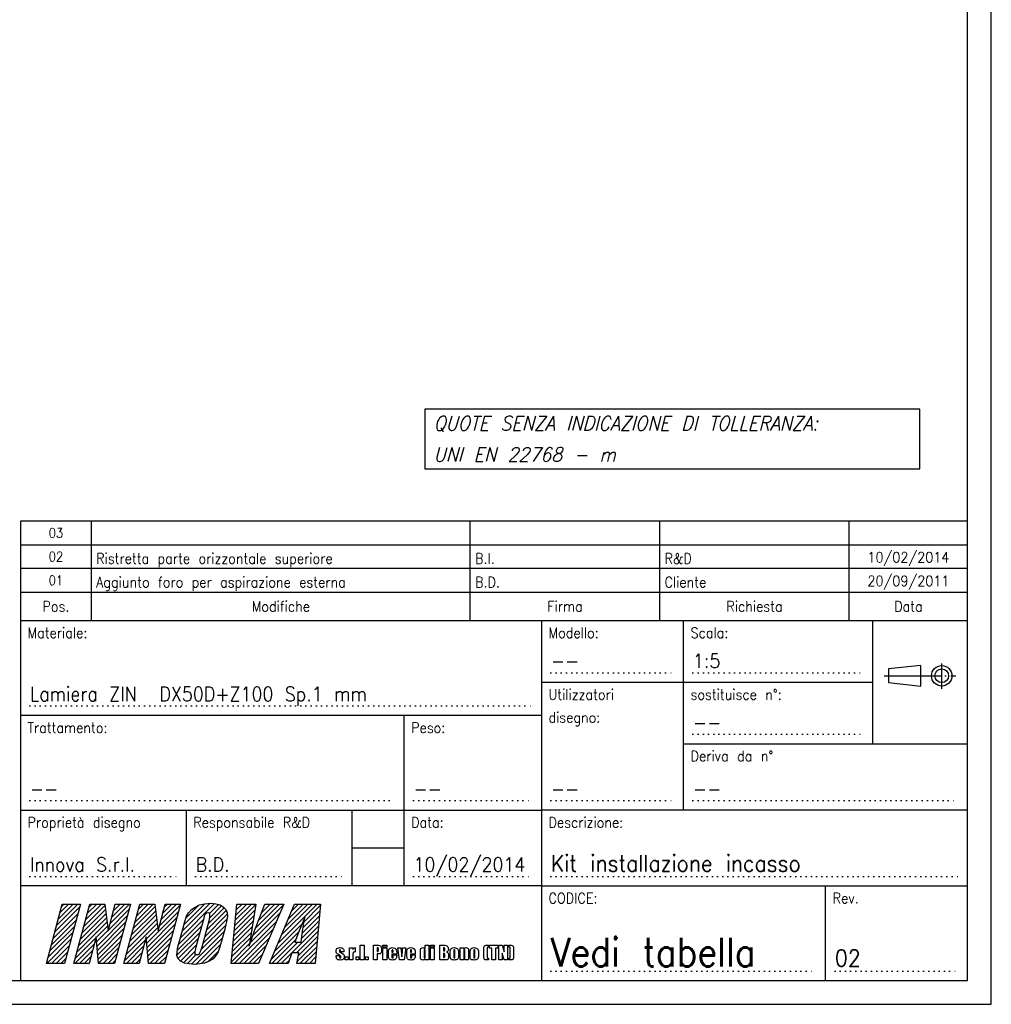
# Model space of a CAD drawing. Header units: inches. Extents: x -1375 to -186, y -85 to 756.
# Tile 16 of 20: x -391 to -186, y -85 to 122. Entities that reach past the tile are written whole.
import ezdxf

# ---------------------------------------------------------------- set-up
doc = ezdxf.new("R2010")
doc.units = ezdxf.units.IN
doc.linetypes.add('DOT_CENTER', pattern=[14, 12, -1, 0, -1])
doc.linetypes.add('DOTTED', pattern=[1, 0, -1])
doc.layers.add('1', color=7, linetype='Continuous')
doc.styles.add('CONVERTER_11', font='txt.shx', dxfattribs={"width": 0.9})
doc.styles.add('CONVERTER_12', font='txt.shx', dxfattribs={"width": 0.9, "oblique": 15})
pattern_1 = [(45, (0, 0), (-0.4949747, 0.4949747), [])]

# ---------------------------------------------------------------- blocks, each defined once
blk = doc.blocks.new('format_A0', base_point=(-780.67, 335.15))
at = {"layer": '1', "linetype": 'Continuous'}
h = blk.add_hatch(dxfattribs=at)
h.set_pattern_fill('_USER', color=1, scale=0.7, angle=45, pattern_type=0)
h.set_pattern_definition(pattern_1)
h.paths.add_polyline_path([(-381.86, -76.73), (-385.68, -76.73), (-382.32, -64.2), (-378.5, -64.2)])
h = blk.add_hatch(dxfattribs=at)
h.set_pattern_fill('_USER', color=1, scale=0.7, angle=45, pattern_type=0)
h.set_pattern_definition(pattern_1)
h.paths.add_polyline_path([(-372.64, -69.85), (-371.13, -64.2), (-367.95, -64.2), (-371.3, -76.73), (-374.67, -76.73), (-375.16, -71.08), (-376.67, -76.73), (-379.86, -76.73), (-376.5, -64.2), (-373.32, -64.2)])
h = blk.add_hatch(dxfattribs=at)
h.set_pattern_fill('_USER', color=1, scale=0.7, angle=45, pattern_type=0)
h.set_pattern_definition(pattern_1)
h.paths.add_polyline_path([(-362.09, -69.85), (-360.58, -64.2), (-357.39, -64.2), (-360.75, -76.73), (-364.11, -76.73), (-364.6, -71.08), (-366.12, -76.73), (-369.3, -76.73), (-365.95, -64.2), (-362.76, -64.2)])
h = blk.add_hatch(dxfattribs=at)
h.set_pattern_fill('_USER', color=1, scale=0.7, angle=45, pattern_type=0)
h.set_pattern_definition(pattern_1)
h.paths.add_polyline_path([(-356.07, -66.75), (-355.7, -66.06), (-355.06, -65.36), (-354.28, -64.82), (-353.34, -64.36), (-352.28, -64.13), (-350.96, -63.97), (-349.91, -64.13), (-348.97, -64.36), (-348.28, -64.82), (-347.78, -65.36), (-347.52, -66.06), (-347.43, -66.75), (-347.63, -67.84), (-347.97, -69.46), (-348.53, -71.55), (-349.08, -73.25), (-349.44, -74.25), (-349.92, -75.02), (-350.47, -75.72), (-351.34, -76.26), (-352.26, -76.65), (-353.31, -76.8), (-354.44, -76.96), (-355.58, -76.8), (-356.54, -76.65), (-357.35, -76.26), (-357.84, -75.72), (-358.11, -75.02), (-358.08, -74.25), (-357.9, -73.25), (-357.45, -71.55), (-356.89, -69.46), (-356.45, -67.84)])
h.paths.add_polyline_path([(-352.81, -73.25), (-351.25, -67.45), (-351.16, -66.75), (-351.15, -66.37), (-351.27, -66.14), (-351.52, -66.06), (-351.9, -66.14), (-352.13, -66.29), (-352.34, -66.75), (-352.53, -67.45), (-354.1, -73.32), (-354.35, -74.25), (-354.36, -74.64), (-354.34, -74.87), (-353.97, -74.87), (-353.61, -74.87), (-353.36, -74.64), (-353.15, -74.17)], flags=16)
h = blk.add_hatch(dxfattribs=at)
h.set_pattern_fill('_USER', color=1, scale=0.7, angle=45, pattern_type=0)
h.set_pattern_definition(pattern_1)
h.paths.add_polyline_path([(-342.23, -69.07), (-342.85, -73.09), (-341.64, -69.61), (-340.47, -66.6), (-339.56, -64.2), (-335.55, -64.2), (-340.91, -76.73), (-346.64, -76.73), (-345.47, -64.2), (-341.47, -64.2)])
h = blk.add_hatch(dxfattribs=at)
h.set_pattern_fill('_USER', color=1, scale=0.7, angle=45, pattern_type=0)
h.set_pattern_definition(pattern_1)
h.paths.add_polyline_path([(-327.82, -64.2), (-328.9, -76.73), (-332.81, -76.73), (-332.39, -74.48), (-333.85, -74.48), (-334.63, -76.73), (-338.54, -76.73), (-333.28, -64.2)])
h.paths.add_polyline_path([(-333.25, -72.24), (-331.88, -72.24), (-331.63, -69.92), (-331.11, -66.99), (-332.42, -70.16)], flags=16)
at = {"layer": '1', "color": 2, "linetype": 'Continuous'}
for p, q in [((-186.17, -85.35), (-186.17, 755.65)), ((-1375.17, -85.35), (-186.17, -85.35))]:
    blk.add_line(p, q, dxfattribs=at)
at = {"layer": '1', "color": 7, "linetype": 'Continuous'}
for p, q in [((-191.17, -80.35), (-191.17, 750.65)), ((-391.17, 16.65), (-391.17, -80.35)), ((-191.17, 16.65), (-391.17, 16.65)), ((-391.17, -4.35), (-191.17, -4.35)), ((-281.17, -4.35), (-281.17, -17.35)), ((-251.17, -17.35), (-251.17, -4.35)), ((-211.17, -17.35), (-211.17, -4.35)), ((-281.17, -17.35), (-251.17, -17.35)), ((-281.17, -17.35), (-281.17, -44.35)), ((-251.17, -44.35), (-251.17, -17.35)), ((-251.17, -17.35), (-211.17, -17.35)), ((-211.17, -30.35), (-211.17, -17.35)), ((-391.17, -24.35), (-281.17, -24.35)), ((-310.17, -50.35), (-310.17, -24.35)), ((-251.17, -30.35), (-211.17, -30.35)), ((-211.17, -30.35), (-191.17, -30.35)), ((-391.17, -44.35), (-281.17, -44.35)), ((-356.17, -44.35), (-356.17, -60.35)), ((-321.17, -44.35), (-321.17, -50.35)), ((-191.17, -44.35), (-281.17, -44.35)), ((-281.17, -44.35), (-281.17, -61.35)), ((-321.17, -50.35), (-321.17, -60.35)), ((-310.17, -60.35), (-310.17, -50.35)), ((-321.17, -52.35), (-310.17, -52.35)), ((-281.17, -60.35), (-391.17, -60.35)), ((-281.17, -60.35), (-221.17, -60.35)), ((-281.17, -61.35), (-281.17, -80.35)), ((-221.17, -80.35), (-221.17, -60.35)), ((-221.17, -60.35), (-191.17, -60.35)), ((-1370.17, -80.35), (-191.17, -80.35))]:
    blk.add_line(p, q, dxfattribs=at)
at = {"layer": '1', "color": 1, "linetype": 'Continuous'}
for p, q in [((-376.17, -4.35), (-376.17, 16.65)), ((-296.17, -4.35), (-296.17, 16.65)), ((-256.17, -4.35), (-256.17, 16.65)), ((-216.17, -4.35), (-216.17, 16.65)), ((-391.17, 11.65), (-191.17, 11.65)), ((-191.17, 6.65), (-391.17, 6.65)), ((-391.17, 1.65), (-191.17, 1.65)), ((-201.04, -13.85), (-207.91, -14.57)), ((-201.04, -18.17), (-201.04, -13.85)), ((-207.91, -14.57), (-207.91, -17.45)), ((-207.91, -17.45), (-201.04, -18.17)), ((-385.68, -76.73), (-382.32, -64.2)), ((-382.32, -64.2), (-378.5, -64.2)), ((-378.5, -64.2), (-381.86, -76.73)), ((-379.86, -76.73), (-376.5, -64.2)), ((-376.5, -64.2), (-373.32, -64.2)), ((-373.32, -64.2), (-372.64, -69.85)), ((-372.64, -69.85), (-371.13, -64.2)), ((-367.95, -64.2), (-371.3, -76.73)), ((-371.13, -64.2), (-367.95, -64.2)), ((-369.3, -76.73), (-365.95, -64.2)), ((-365.95, -64.2), (-362.76, -64.2)), ((-362.76, -64.2), (-362.09, -69.85)), ((-362.09, -69.85), (-360.58, -64.2)), ((-357.39, -64.2), (-360.75, -76.73)), ((-360.58, -64.2), (-357.39, -64.2)), ((-354.28, -64.82), (-353.34, -64.36)), ((-353.34, -64.36), (-352.28, -64.13)), ((-352.28, -64.13), (-350.96, -63.97)), ((-350.96, -63.97), (-349.91, -64.13)), ((-349.91, -64.13), (-348.97, -64.36)), ((-348.97, -64.36), (-348.28, -64.82)), ((-346.64, -76.73), (-345.47, -64.2)), ((-345.47, -64.2), (-341.47, -64.2)), ((-341.47, -64.2), (-342.23, -69.07)), ((-335.55, -64.2), (-340.91, -76.73)), ((-340.47, -66.6), (-339.56, -64.2)), ((-339.56, -64.2), (-335.55, -64.2)), ((-338.54, -76.73), (-333.28, -64.2)), ((-333.28, -64.2), (-327.82, -64.2)), ((-327.82, -64.2), (-328.9, -76.73)), ((-356.07, -66.75), (-355.7, -66.06)), ((-355.7, -66.06), (-355.06, -65.36)), ((-355.06, -65.36), (-354.28, -64.82)), ((-352.13, -66.29), (-352.34, -66.75)), ((-351.9, -66.14), (-352.13, -66.29)), ((-351.52, -66.06), (-351.9, -66.14)), ((-351.27, -66.14), (-351.52, -66.06)), ((-351.15, -66.37), (-351.27, -66.14)), ((-351.16, -66.75), (-351.15, -66.37)), ((-348.28, -64.82), (-347.78, -65.36)), ((-347.78, -65.36), (-347.52, -66.06)), ((-347.52, -66.06), (-347.43, -66.75)), ((-356.89, -69.46), (-356.45, -67.84)), ((-356.45, -67.84), (-356.07, -66.75)), ((-352.53, -67.45), (-354.1, -73.32)), ((-352.81, -73.25), (-351.25, -67.45)), ((-352.34, -66.75), (-352.53, -67.45)), ((-351.25, -67.45), (-351.16, -66.75)), ((-347.63, -67.84), (-347.97, -69.46)), ((-347.43, -66.75), (-347.63, -67.84)), ((-341.64, -69.61), (-340.47, -66.6)), ((-331.11, -66.99), (-332.42, -70.16)), ((-331.63, -69.92), (-331.11, -66.99)), ((-357.45, -71.55), (-356.89, -69.46)), ((-347.97, -69.46), (-348.53, -71.55)), ((-342.23, -69.07), (-342.85, -73.09)), ((-342.85, -73.09), (-341.64, -69.61)), ((-332.42, -70.16), (-333.25, -72.24)), ((-331.88, -72.24), (-331.63, -69.92)), ((-375.16, -71.08), (-376.67, -76.73)), ((-374.67, -76.73), (-375.16, -71.08)), ((-364.6, -71.08), (-366.12, -76.73)), ((-364.11, -76.73), (-364.6, -71.08)), ((-357.9, -73.25), (-357.45, -71.55)), ((-348.53, -71.55), (-349.08, -73.25)), ((-333.25, -72.24), (-331.88, -72.24)), ((-358.11, -75.02), (-358.08, -74.25)), ((-358.08, -74.25), (-357.9, -73.25)), ((-354.35, -74.25), (-354.36, -74.64)), ((-354.36, -74.64), (-354.34, -74.87)), ((-354.1, -73.32), (-354.35, -74.25)), ((-353.61, -74.87), (-353.36, -74.64)), ((-353.36, -74.64), (-353.15, -74.17)), ((-353.15, -74.17), (-352.81, -73.25)), ((-349.44, -74.25), (-349.92, -75.02)), ((-349.08, -73.25), (-349.44, -74.25)), ((-333.85, -74.48), (-334.63, -76.73)), ((-332.39, -74.48), (-333.85, -74.48)), ((-332.81, -76.73), (-332.39, -74.48)), ((-324.49, -74.13), (-324.47, -73.88)), ((-324.49, -74.35), (-324.49, -74.13)), ((-324.43, -74.52), (-324.49, -74.35)), ((-324.47, -73.88), (-324.42, -73.71)), ((-324.3, -74.69), (-324.43, -74.52)), ((-324.42, -73.71), (-324.32, -73.57)), ((-324.32, -73.57), (-324.15, -73.48)), ((-324.02, -74.87), (-324.3, -74.69)), ((-324.15, -73.48), (-323.94, -73.42)), ((-323.94, -73.42), (-323.7, -73.38)), ((-323.77, -73.9), (-323.79, -73.96)), ((-323.79, -73.96), (-323.79, -74.02)), ((-323.79, -74.02), (-323.79, -74.13)), ((-323.79, -74.13), (-323.79, -74.19)), ((-323.79, -74.19), (-323.77, -74.27)), ((-323.73, -73.86), (-323.77, -73.9)), ((-323.77, -74.27), (-323.7, -74.33)), ((-323.68, -73.84), (-323.73, -73.86)), ((-323.7, -73.38), (-323.47, -73.4)), ((-323.7, -74.33), (-323.56, -74.4)), ((-323.62, -73.86), (-323.68, -73.84)), ((-323.58, -73.9), (-323.62, -73.86)), ((-323.56, -73.98), (-323.58, -73.9)), ((-323.54, -74.11), (-323.56, -73.98)), ((-323.56, -74.4), (-323.35, -74.5)), ((-323.54, -74.25), (-323.54, -74.11)), ((-322.86, -74.25), (-323.54, -74.25)), ((-323.47, -73.4), (-323.28, -73.46)), ((-323.35, -74.5), (-323.09, -74.67)), ((-323.28, -73.46), (-323.13, -73.53)), ((-323.13, -73.53), (-323.01, -73.63)), ((-323.09, -74.67), (-322.92, -74.81)), ((-323.01, -73.63), (-322.94, -73.73)), ((-322.94, -73.73), (-322.9, -73.82)), ((-322.92, -74.81), (-322.84, -75)), ((-322.9, -73.82), (-322.88, -73.96)), ((-322.88, -73.96), (-322.86, -74.11)), ((-322.86, -74.11), (-322.86, -74.25)), ((-321.7, -75.99), (-321.7, -73.42)), ((-321.7, -73.42), (-320.97, -73.42)), ((-320.97, -73.42), (-320.98, -73.79)), ((-320.98, -73.79), (-320.79, -73.52)), ((-320.93, -74.52), (-320.95, -74.69)), ((-320.95, -74.69), (-320.95, -74.98)), ((-320.89, -74.42), (-320.93, -74.52)), ((-320.81, -74.35), (-320.89, -74.42)), ((-320.7, -74.31), (-320.81, -74.35)), ((-320.79, -73.52), (-320.49, -73.38)), ((-320.49, -74.29), (-320.7, -74.31)), ((-320.49, -73.38), (-320.49, -74.29)), ((-319.41, -75.99), (-319.41, -72.86)), ((-319.41, -72.86), (-318.61, -72.86)), ((-318.61, -72.86), (-318.61, -75.99)), ((-316.64, -72.86), (-315.85, -72.86)), ((-316.64, -75.99), (-316.64, -72.86)), ((-315.85, -72.86), (-315.56, -72.88)), ((-315.85, -73.38), (-315.85, -74.19)), ((-315.73, -73.4), (-315.85, -73.38)), ((-315.85, -74.19), (-315.83, -74.19)), ((-315.64, -74.71), (-315.85, -74.71)), ((-315.85, -74.71), (-315.85, -75.99)), ((-315.83, -74.19), (-315.79, -74.19)), ((-315.79, -74.19), (-315.7, -74.19)), ((-315.64, -73.44), (-315.73, -73.4)), ((-315.7, -74.19), (-315.64, -74.15)), ((-315.6, -73.53), (-315.64, -73.44)), ((-315.64, -74.15), (-315.6, -74.08)), ((-315.41, -74.71), (-315.64, -74.71)), ((-315.58, -73.65), (-315.6, -73.53)), ((-315.6, -74.08), (-315.58, -73.92)), ((-315.58, -73.92), (-315.58, -73.65)), ((-315.56, -72.88), (-315.35, -72.92)), ((-315.22, -74.66), (-315.41, -74.71)), ((-315.35, -72.92), (-315.2, -72.99)), ((-315.09, -74.58), (-315.22, -74.66)), ((-315.2, -72.99), (-315.09, -73.07)), ((-315.09, -73.07), (-315.01, -73.19)), ((-314.99, -74.44), (-315.09, -74.58)), ((-315.01, -73.19), (-314.96, -73.3)), ((-314.94, -74.27), (-314.99, -74.44)), ((-314.96, -73.3), (-314.94, -73.48)), ((-314.94, -73.48), (-314.92, -73.73)), ((-314.92, -74), (-314.94, -74.27)), ((-314.92, -73.73), (-314.92, -74)), ((-314.61, -73.26), (-314.61, -72.86)), ((-314.61, -72.86), (-313.82, -72.86)), ((-313.82, -73.26), (-314.61, -73.26)), ((-314.61, -75.99), (-314.61, -73.42)), ((-314.61, -73.42), (-313.82, -73.42)), ((-313.82, -72.86), (-313.82, -73.26)), ((-313.82, -73.42), (-313.82, -75.99)), ((-313.48, -74.33), (-313.46, -74.02)), ((-313.48, -75.06), (-313.48, -74.33)), ((-313.46, -74.02), (-313.4, -73.79)), ((-313.4, -73.79), (-313.29, -73.63)), ((-313.29, -73.63), (-313.12, -73.5)), ((-313.12, -73.5), (-312.91, -73.42)), ((-312.91, -73.42), (-312.64, -73.38)), ((-312.7, -73.9), (-312.72, -74)), ((-312.72, -74), (-312.72, -74.17)), ((-312.72, -74.17), (-312.72, -74.35)), ((-312.72, -74.35), (-312.47, -74.35)), ((-311.71, -74.75), (-312.72, -74.75)), ((-312.72, -74.75), (-312.72, -75.31)), ((-312.68, -73.86), (-312.7, -73.9)), ((-312.61, -73.84), (-312.68, -73.86)), ((-312.64, -73.38), (-312.36, -73.42)), ((-312.55, -73.86), (-312.61, -73.84)), ((-312.51, -73.9), (-312.55, -73.86)), ((-312.49, -74), (-312.51, -73.9)), ((-312.47, -74.17), (-312.49, -74)), ((-312.47, -74.35), (-312.47, -74.17)), ((-312.36, -73.42), (-312.11, -73.52)), ((-312.11, -73.52), (-311.92, -73.67)), ((-311.92, -73.67), (-311.81, -73.84)), ((-311.81, -73.84), (-311.75, -74.09)), ((-311.75, -74.09), (-311.71, -74.42)), ((-311.71, -74.42), (-311.71, -74.75)), ((-311.13, -75.99), (-311.51, -73.42)), ((-311.51, -73.42), (-310.82, -73.42)), ((-310.82, -73.42), (-310.61, -75.33)), ((-310.6, -74.96), (-310.52, -74.31)), ((-310.52, -74.31), (-310.5, -73.86)), ((-310.5, -73.86), (-310.46, -73.42)), ((-310.46, -73.42), (-309.76, -73.42)), ((-309.76, -73.42), (-310.12, -75.99)), ((-309.57, -74.33), (-309.55, -74.02)), ((-309.57, -75.06), (-309.57, -74.33)), ((-309.55, -74.02), (-309.5, -73.79)), ((-309.5, -73.79), (-309.38, -73.63)), ((-309.38, -73.63), (-309.21, -73.5)), ((-309.21, -73.5), (-309, -73.42)), ((-309, -73.42), (-308.74, -73.38)), ((-308.79, -73.9), (-308.81, -74)), ((-308.81, -74), (-308.81, -74.17)), ((-308.81, -74.17), (-308.81, -74.35)), ((-308.81, -74.35), (-308.57, -74.35)), ((-307.81, -74.75), (-308.81, -74.75)), ((-308.81, -74.75), (-308.81, -75.31)), ((-308.78, -73.86), (-308.79, -73.9)), ((-308.7, -73.84), (-308.78, -73.86)), ((-308.74, -73.38), (-308.45, -73.42)), ((-308.64, -73.86), (-308.7, -73.84)), ((-308.61, -73.9), (-308.64, -73.86)), ((-308.59, -74), (-308.61, -73.9)), ((-308.57, -74.17), (-308.59, -74)), ((-308.57, -74.35), (-308.57, -74.17)), ((-308.45, -73.42), (-308.21, -73.52)), ((-308.21, -73.52), (-308.02, -73.67)), ((-308.02, -73.67), (-307.9, -73.84)), ((-307.9, -73.84), (-307.85, -74.09)), ((-307.85, -74.09), (-307.81, -74.42)), ((-307.81, -74.42), (-307.81, -74.75)), ((-306.71, -73.88), (-306.67, -73.71)), ((-306.71, -74.11), (-306.71, -73.88)), ((-306.71, -75.31), (-306.71, -74.11)), ((-306.67, -73.71), (-306.61, -73.59)), ((-306.61, -73.59), (-306.5, -73.48)), ((-306.5, -73.48), (-306.37, -73.42)), ((-306.37, -73.42), (-306.18, -73.38)), ((-306.18, -73.38), (-306.06, -73.4)), ((-306.06, -73.4), (-305.93, -73.44)), ((-305.93, -73.9), (-305.95, -73.98)), ((-305.95, -73.98), (-305.95, -74.09)), ((-305.95, -74.09), (-305.95, -75.33)), ((-305.93, -73.44), (-305.82, -73.52)), ((-305.91, -73.86), (-305.93, -73.9)), ((-305.84, -73.84), (-305.91, -73.86)), ((-305.76, -73.86), (-305.84, -73.84)), ((-305.82, -73.52), (-305.69, -73.61)), ((-305.72, -73.9), (-305.76, -73.86)), ((-305.7, -73.98), (-305.72, -73.9)), ((-305.69, -74.09), (-305.7, -73.98)), ((-305.69, -73.61), (-305.69, -72.86)), ((-305.69, -72.86), (-304.93, -72.86)), ((-305.69, -75.25), (-305.69, -74.09)), ((-304.93, -72.86), (-304.93, -75.99)), ((-304.57, -73.26), (-304.57, -72.86)), ((-304.57, -72.86), (-303.77, -72.86)), ((-303.77, -73.26), (-304.57, -73.26)), ((-304.57, -75.99), (-304.57, -73.42)), ((-304.57, -73.42), (-303.77, -73.42)), ((-303.77, -72.86), (-303.77, -73.26)), ((-303.77, -73.42), (-303.77, -75.99)), ((-302.61, -72.86), (-301.82, -72.86)), ((-302.61, -75.99), (-302.61, -72.86)), ((-301.82, -72.86), (-301.52, -72.88)), ((-301.82, -73.38), (-301.82, -74.09)), ((-301.72, -73.4), (-301.82, -73.38)), ((-301.82, -74.09), (-301.78, -74.09)), ((-301.82, -74.58), (-301.82, -75.47)), ((-301.69, -74.62), (-301.82, -74.58)), ((-301.78, -74.09), (-301.74, -74.09)), ((-301.74, -74.09), (-301.65, -74.09)), ((-301.67, -73.42), (-301.72, -73.4)), ((-301.61, -74.64), (-301.69, -74.62)), ((-301.63, -73.44), (-301.67, -73.42)), ((-301.65, -74.09), (-301.59, -74.04)), ((-301.59, -73.5), (-301.63, -73.44)), ((-301.57, -74.73), (-301.61, -74.64)), ((-301.57, -73.57), (-301.59, -73.5)), ((-301.59, -74.04), (-301.57, -73.92)), ((-301.55, -73.69), (-301.57, -73.57)), ((-301.57, -73.92), (-301.55, -73.69)), ((-301.55, -74.89), (-301.57, -74.73)), ((-301.52, -72.88), (-301.27, -72.94)), ((-301.27, -72.94), (-301.1, -73.03)), ((-301.04, -74.25), (-301.23, -74.31)), ((-301.23, -74.31), (-301.02, -74.4)), ((-301.1, -73.03), (-300.95, -73.19)), ((-300.91, -74.15), (-301.04, -74.25)), ((-301.02, -74.4), (-300.87, -74.52)), ((-300.95, -73.19), (-300.85, -73.42)), ((-300.85, -74), (-300.91, -74.15)), ((-300.87, -74.52), (-300.79, -74.71)), ((-300.85, -73.42), (-300.81, -73.77)), ((-300.81, -73.77), (-300.85, -74)), ((-300.79, -74.71), (-300.76, -74.96)), ((-300.42, -74.38), (-300.4, -74.08)), ((-300.42, -75.04), (-300.42, -74.38)), ((-300.4, -74.08), (-300.34, -73.84)), ((-300.34, -73.84), (-300.25, -73.67)), ((-300.25, -73.67), (-300.07, -73.52)), ((-300.07, -73.52), (-299.87, -73.42)), ((-299.87, -73.42), (-299.56, -73.38)), ((-299.64, -73.9), (-299.66, -74)), ((-299.66, -74), (-299.66, -74.15)), ((-299.66, -74.15), (-299.66, -75.29)), ((-299.62, -73.86), (-299.64, -73.9)), ((-299.54, -73.84), (-299.62, -73.86)), ((-299.56, -73.38), (-299.34, -73.42)), ((-299.49, -73.86), (-299.54, -73.84)), ((-299.45, -73.9), (-299.49, -73.86)), ((-299.43, -74), (-299.45, -73.9)), ((-299.41, -74.15), (-299.43, -74)), ((-299.41, -75.31), (-299.41, -74.15)), ((-299.34, -73.42), (-299.13, -73.48)), ((-299.13, -73.48), (-298.97, -73.57)), ((-298.97, -73.57), (-298.84, -73.69)), ((-298.84, -73.69), (-298.75, -73.82)), ((-298.75, -73.82), (-298.69, -73.94)), ((-298.69, -73.94), (-298.67, -74.09)), ((-298.67, -74.09), (-298.65, -74.33)), ((-298.65, -74.33), (-298.65, -74.96)), ((-298.31, -75.99), (-298.31, -73.42)), ((-298.31, -73.42), (-297.53, -73.42)), ((-297.53, -73.42), (-297.55, -73.69)), ((-297.55, -73.69), (-297.48, -73.55)), ((-297.53, -73.92), (-297.55, -74.04)), ((-297.55, -74.04), (-297.55, -74.27)), ((-297.55, -74.27), (-297.55, -75.99)), ((-297.52, -73.86), (-297.53, -73.92)), ((-297.44, -73.84), (-297.52, -73.86)), ((-297.48, -73.55), (-297.36, -73.46)), ((-297.36, -73.86), (-297.44, -73.84)), ((-297.36, -73.46), (-297.23, -73.4)), ((-297.33, -73.9), (-297.36, -73.86)), ((-297.33, -74.02), (-297.33, -73.9)), ((-297.31, -74.23), (-297.33, -74.02)), ((-297.31, -75.99), (-297.31, -74.23)), ((-297.23, -73.4), (-297.08, -73.38)), ((-297.08, -73.38), (-296.91, -73.42)), ((-296.91, -73.42), (-296.76, -73.48)), ((-296.76, -73.48), (-296.66, -73.59)), ((-296.66, -73.59), (-296.59, -73.73)), ((-296.59, -73.73), (-296.57, -73.92)), ((-296.57, -73.92), (-296.55, -74.21)), ((-296.55, -74.21), (-296.55, -75.99)), ((-296.21, -74.38), (-296.19, -74.08)), ((-296.21, -75.04), (-296.21, -74.38)), ((-296.19, -74.08), (-296.13, -73.84)), ((-296.13, -73.84), (-296.04, -73.67)), ((-296.04, -73.67), (-295.87, -73.52)), ((-295.87, -73.52), (-295.66, -73.42)), ((-295.66, -73.42), (-295.35, -73.38)), ((-295.43, -73.9), (-295.45, -74)), ((-295.45, -74), (-295.45, -74.15)), ((-295.45, -74.15), (-295.45, -75.29)), ((-295.41, -73.86), (-295.43, -73.9)), ((-295.34, -73.84), (-295.41, -73.86)), ((-295.35, -73.38), (-295.13, -73.42)), ((-295.28, -73.86), (-295.34, -73.84)), ((-295.24, -73.9), (-295.28, -73.86)), ((-295.22, -74), (-295.24, -73.9)), ((-295.2, -74.15), (-295.22, -74)), ((-295.2, -75.31), (-295.2, -74.15)), ((-295.13, -73.42), (-294.92, -73.48)), ((-294.92, -73.48), (-294.77, -73.57)), ((-294.77, -73.57), (-294.63, -73.69)), ((-294.63, -73.69), (-294.54, -73.82)), ((-294.54, -73.82), (-294.48, -73.94)), ((-294.48, -73.94), (-294.46, -74.09)), ((-294.46, -74.09), (-294.44, -74.33)), ((-294.44, -74.33), (-294.44, -74.96)), ((-293.31, -73.32), (-293.27, -73.13)), ((-293.31, -73.63), (-293.31, -73.32)), ((-293.31, -75.23), (-293.31, -73.63)), ((-293.27, -73.13), (-293.19, -73.01)), ((-293.19, -73.01), (-293.06, -72.94)), ((-293.06, -72.94), (-292.85, -72.88)), ((-292.85, -72.88), (-292.55, -72.86)), ((-292.59, -73.36), (-292.61, -73.46)), ((-292.61, -73.46), (-292.61, -73.63)), ((-292.61, -73.63), (-292.61, -75.23)), ((-292.57, -73.32), (-292.59, -73.36)), ((-292.53, -73.28), (-292.57, -73.32)), ((-292.55, -72.86), (-292.3, -72.86)), ((-292.45, -73.28), (-292.53, -73.28)), ((-292.3, -73.26), (-292.45, -73.28)), ((-292.3, -72.86), (-292.3, -73.26)), ((-292.13, -73.48), (-292.13, -72.86)), ((-292.13, -72.86), (-290.37, -72.86)), ((-291.66, -73.48), (-292.13, -73.48)), ((-291.66, -75.99), (-291.66, -73.48)), ((-290.37, -73.48), (-290.86, -73.48)), ((-290.86, -73.48), (-290.86, -75.99)), ((-290.37, -72.86), (-290.37, -73.48)), ((-290.12, -75.99), (-290.12, -72.86)), ((-290.12, -72.86), (-289.46, -72.86)), ((-289.46, -72.86), (-289, -74.27)), ((-289.04, -75.99), (-289.46, -74.58)), ((-289.46, -74.58), (-289.46, -75.99)), ((-289, -74.27), (-289, -72.86)), ((-289, -72.86), (-288.34, -72.86)), ((-288.34, -72.86), (-288.34, -75.99)), ((-288.04, -72.86), (-287.81, -72.86)), ((-288.04, -73.26), (-288.04, -72.86)), ((-287.92, -73.28), (-288.04, -73.26)), ((-287.85, -73.28), (-287.92, -73.28)), ((-287.81, -73.32), (-287.85, -73.28)), ((-287.81, -72.86), (-287.52, -72.88)), ((-287.77, -73.36), (-287.81, -73.32)), ((-287.75, -73.46), (-287.77, -73.36)), ((-287.73, -73.63), (-287.75, -73.46)), ((-287.73, -75.23), (-287.73, -73.63)), ((-287.52, -72.88), (-287.32, -72.94)), ((-287.32, -72.94), (-287.18, -73.01)), ((-287.18, -73.01), (-287.09, -73.13)), ((-287.09, -73.13), (-287.05, -73.32)), ((-287.05, -73.32), (-287.03, -73.63)), ((-287.03, -73.63), (-287.03, -75.23)), ((-381.86, -76.73), (-385.68, -76.73)), ((-376.67, -76.73), (-379.86, -76.73)), ((-371.3, -76.73), (-374.67, -76.73)), ((-366.12, -76.73), (-369.3, -76.73)), ((-360.75, -76.73), (-364.11, -76.73)), ((-357.84, -75.72), (-358.11, -75.02)), ((-357.35, -76.26), (-357.84, -75.72)), ((-356.54, -76.65), (-357.35, -76.26)), ((-355.58, -76.8), (-356.54, -76.65)), ((-354.44, -76.96), (-355.58, -76.8)), ((-353.31, -76.8), (-354.44, -76.96)), ((-354.34, -74.87), (-353.97, -74.87)), ((-353.97, -74.87), (-353.61, -74.87)), ((-352.26, -76.65), (-353.31, -76.8)), ((-351.34, -76.26), (-352.26, -76.65)), ((-350.47, -75.72), (-351.34, -76.26)), ((-349.92, -75.02), (-350.47, -75.72)), ((-340.91, -76.73), (-346.64, -76.73)), ((-334.63, -76.73), (-338.54, -76.73)), ((-328.9, -76.73), (-332.81, -76.73)), ((-324.47, -75.22), (-324.47, -75.08)), ((-324.47, -75.08), (-323.79, -75.08)), ((-324.45, -75.51), (-324.47, -75.22)), ((-324.4, -75.7), (-324.45, -75.51)), ((-324.3, -75.85), (-324.4, -75.7)), ((-324.11, -75.95), (-324.3, -75.85)), ((-323.88, -75.99), (-324.11, -75.95)), ((-323.7, -75.04), (-324.02, -74.87)), ((-323.62, -76.03), (-323.88, -75.99)), ((-323.79, -75.08), (-323.79, -75.25)), ((-323.79, -75.25), (-323.79, -75.43)), ((-323.79, -75.43), (-323.77, -75.51)), ((-323.77, -75.51), (-323.75, -75.56)), ((-323.75, -75.56), (-323.68, -75.56)), ((-323.56, -75.14), (-323.7, -75.04)), ((-323.68, -75.56), (-323.6, -75.56)), ((-323.37, -75.99), (-323.62, -76.03)), ((-323.6, -75.56), (-323.54, -75.52)), ((-323.52, -75.22), (-323.56, -75.14)), ((-323.54, -75.52), (-323.52, -75.47)), ((-323.51, -75.35), (-323.52, -75.22)), ((-323.52, -75.47), (-323.51, -75.35)), ((-323.16, -75.95), (-323.37, -75.99)), ((-323.01, -75.85), (-323.16, -75.95)), ((-322.9, -75.72), (-323.01, -75.85)), ((-322.84, -75.52), (-322.9, -75.72)), ((-322.84, -75), (-322.8, -75.23)), ((-322.8, -75.23), (-322.84, -75.52)), ((-322.58, -75.99), (-322.58, -75.35)), ((-322.58, -75.35), (-321.99, -75.35)), ((-321.99, -75.99), (-322.58, -75.99)), ((-321.99, -75.35), (-321.99, -75.99)), ((-320.95, -75.99), (-321.7, -75.99)), ((-320.95, -74.98), (-320.95, -75.99)), ((-320.28, -75.99), (-320.28, -75.35)), ((-320.28, -75.35), (-319.7, -75.35)), ((-319.7, -75.99), (-320.28, -75.99)), ((-319.7, -75.35), (-319.7, -75.99)), ((-318.61, -75.99), (-319.41, -75.99)), ((-318.31, -75.99), (-318.31, -75.35)), ((-318.31, -75.35), (-317.72, -75.35)), ((-317.72, -75.99), (-318.31, -75.99)), ((-317.72, -75.35), (-317.72, -75.99)), ((-315.85, -75.99), (-316.64, -75.99)), ((-313.82, -75.99), (-314.61, -75.99)), ((-313.48, -75.33), (-313.48, -75.06)), ((-313.44, -75.51), (-313.48, -75.33)), ((-313.4, -75.64), (-313.44, -75.51)), ((-313.31, -75.78), (-313.4, -75.64)), ((-313.19, -75.89), (-313.31, -75.78)), ((-313.02, -75.97), (-313.19, -75.89)), ((-312.83, -75.99), (-313.02, -75.97)), ((-312.59, -76.03), (-312.83, -75.99)), ((-312.72, -75.31), (-312.72, -75.45)), ((-312.72, -75.45), (-312.7, -75.52)), ((-312.7, -75.52), (-312.68, -75.56)), ((-312.68, -75.56), (-312.61, -75.56)), ((-312.61, -75.56), (-312.53, -75.56)), ((-312.36, -75.99), (-312.59, -76.03)), ((-312.53, -75.56), (-312.47, -75.51)), ((-312.47, -75.51), (-312.45, -75.43)), ((-312.45, -75.43), (-312.43, -75.25)), ((-312.43, -75.25), (-312.43, -74.93)), ((-312.43, -74.93), (-311.71, -74.93)), ((-312.17, -75.97), (-312.36, -75.99)), ((-312.02, -75.89), (-312.17, -75.97)), ((-311.9, -75.76), (-312.02, -75.89)), ((-311.81, -75.62), (-311.9, -75.76)), ((-311.75, -75.49), (-311.81, -75.62)), ((-311.73, -75.33), (-311.75, -75.49)), ((-311.71, -75.12), (-311.73, -75.33)), ((-311.71, -74.93), (-311.71, -75.12)), ((-310.12, -75.99), (-311.13, -75.99)), ((-310.61, -75.33), (-310.6, -74.96)), ((-309.57, -75.33), (-309.57, -75.06)), ((-309.53, -75.51), (-309.57, -75.33)), ((-309.5, -75.64), (-309.53, -75.51)), ((-309.4, -75.78), (-309.5, -75.64)), ((-309.29, -75.89), (-309.4, -75.78)), ((-309.12, -75.97), (-309.29, -75.89)), ((-308.93, -75.99), (-309.12, -75.97)), ((-308.68, -76.03), (-308.93, -75.99)), ((-308.81, -75.31), (-308.81, -75.45)), ((-308.81, -75.45), (-308.79, -75.52)), ((-308.79, -75.52), (-308.78, -75.56)), ((-308.78, -75.56), (-308.7, -75.56)), ((-308.7, -75.56), (-308.62, -75.56)), ((-308.45, -75.99), (-308.68, -76.03)), ((-308.62, -75.56), (-308.57, -75.51)), ((-308.57, -75.51), (-308.55, -75.43)), ((-308.55, -75.43), (-308.53, -75.25)), ((-308.53, -75.25), (-308.53, -74.93)), ((-308.53, -74.93), (-307.81, -74.93)), ((-308.26, -75.97), (-308.45, -75.99)), ((-308.11, -75.89), (-308.26, -75.97)), ((-308, -75.76), (-308.11, -75.89)), ((-307.9, -75.62), (-308, -75.76)), ((-307.85, -75.49), (-307.9, -75.62)), ((-307.83, -75.33), (-307.85, -75.49)), ((-307.81, -75.12), (-307.83, -75.33)), ((-307.81, -74.93), (-307.81, -75.12)), ((-306.71, -75.56), (-306.71, -75.31)), ((-306.67, -75.74), (-306.71, -75.56)), ((-306.61, -75.85), (-306.67, -75.74)), ((-306.5, -75.95), (-306.61, -75.85)), ((-306.37, -75.99), (-306.5, -75.95)), ((-306.2, -76.03), (-306.37, -75.99)), ((-306.06, -75.99), (-306.2, -76.03)), ((-305.93, -75.97), (-306.06, -75.99)), ((-305.95, -75.33), (-305.95, -75.45)), ((-305.95, -75.45), (-305.93, -75.52)), ((-305.93, -75.52), (-305.91, -75.56)), ((-305.82, -75.91), (-305.93, -75.97)), ((-305.91, -75.56), (-305.84, -75.56)), ((-305.84, -75.56), (-305.76, -75.56)), ((-305.69, -75.8), (-305.82, -75.91)), ((-305.76, -75.56), (-305.72, -75.52)), ((-305.72, -75.52), (-305.7, -75.43)), ((-305.7, -75.43), (-305.69, -75.25)), ((-305.69, -75.99), (-305.69, -75.8)), ((-304.93, -75.99), (-305.69, -75.99)), ((-303.77, -75.99), (-304.57, -75.99)), ((-301.7, -75.99), (-302.61, -75.99)), ((-301.82, -75.47), (-301.69, -75.47)), ((-301.31, -75.99), (-301.7, -75.99)), ((-301.69, -75.47), (-301.61, -75.43)), ((-301.61, -75.43), (-301.57, -75.35)), ((-301.57, -75.35), (-301.55, -75.18)), ((-301.55, -75.18), (-301.55, -74.89)), ((-301.06, -75.95), (-301.31, -75.99)), ((-300.93, -75.87), (-301.06, -75.95)), ((-300.83, -75.74), (-300.93, -75.87)), ((-300.78, -75.54), (-300.83, -75.74)), ((-300.76, -75.25), (-300.78, -75.54)), ((-300.76, -74.96), (-300.76, -75.25)), ((-300.42, -75.33), (-300.42, -75.04)), ((-300.38, -75.54), (-300.42, -75.33)), ((-300.34, -75.7), (-300.38, -75.54)), ((-300.25, -75.81), (-300.34, -75.7)), ((-300.13, -75.93), (-300.25, -75.81)), ((-299.98, -75.99), (-300.13, -75.93)), ((-299.79, -75.99), (-299.98, -75.99)), ((-299.54, -76.03), (-299.79, -75.99)), ((-299.66, -75.29), (-299.66, -75.45)), ((-299.66, -75.45), (-299.64, -75.52)), ((-299.64, -75.52), (-299.62, -75.56)), ((-299.62, -75.56), (-299.54, -75.56)), ((-299.54, -75.56), (-299.49, -75.56)), ((-299.34, -75.99), (-299.54, -76.03)), ((-299.49, -75.56), (-299.45, -75.52)), ((-299.45, -75.52), (-299.43, -75.45)), ((-299.43, -75.45), (-299.41, -75.31)), ((-299.15, -75.97), (-299.34, -75.99)), ((-298.97, -75.89), (-299.15, -75.97)), ((-298.84, -75.78), (-298.97, -75.89)), ((-298.75, -75.62), (-298.84, -75.78)), ((-298.69, -75.47), (-298.75, -75.62)), ((-298.67, -75.27), (-298.69, -75.47)), ((-298.65, -74.96), (-298.67, -75.27)), ((-297.55, -75.99), (-298.31, -75.99)), ((-296.55, -75.99), (-297.31, -75.99)), ((-296.21, -75.33), (-296.21, -75.04)), ((-296.17, -75.54), (-296.21, -75.33)), ((-296.13, -75.7), (-296.17, -75.54)), ((-296.04, -75.81), (-296.13, -75.7)), ((-295.92, -75.93), (-296.04, -75.81)), ((-295.77, -75.99), (-295.92, -75.93)), ((-295.58, -75.99), (-295.77, -75.99)), ((-295.34, -76.03), (-295.58, -75.99)), ((-295.45, -75.29), (-295.45, -75.45)), ((-295.45, -75.45), (-295.43, -75.52)), ((-295.43, -75.52), (-295.41, -75.56)), ((-295.41, -75.56), (-295.34, -75.56)), ((-295.34, -75.56), (-295.28, -75.56)), ((-295.13, -75.99), (-295.34, -76.03)), ((-295.28, -75.56), (-295.24, -75.52)), ((-295.24, -75.52), (-295.22, -75.45)), ((-295.22, -75.45), (-295.2, -75.31)), ((-294.94, -75.97), (-295.13, -75.99)), ((-294.77, -75.89), (-294.94, -75.97)), ((-294.63, -75.78), (-294.77, -75.89)), ((-294.54, -75.62), (-294.63, -75.78)), ((-294.48, -75.47), (-294.54, -75.62)), ((-294.46, -75.27), (-294.48, -75.47)), ((-294.44, -74.96), (-294.46, -75.27)), ((-293.31, -75.56), (-293.31, -75.23)), ((-293.27, -75.76), (-293.31, -75.56)), ((-293.19, -75.87), (-293.27, -75.76)), ((-293.06, -75.93), (-293.19, -75.87)), ((-292.85, -75.99), (-293.06, -75.93)), ((-292.55, -75.99), (-292.85, -75.99)), ((-292.61, -75.23), (-292.61, -75.41)), ((-292.61, -75.41), (-292.61, -75.51)), ((-292.61, -75.51), (-292.59, -75.56)), ((-292.59, -75.56), (-292.55, -75.58)), ((-292.55, -75.58), (-292.47, -75.58)), ((-292.3, -75.99), (-292.55, -75.99)), ((-292.47, -75.58), (-292.3, -75.58)), ((-292.3, -75.58), (-292.3, -75.99)), ((-290.86, -75.99), (-291.66, -75.99)), ((-289.46, -75.99), (-290.12, -75.99)), ((-288.34, -75.99), (-289.04, -75.99)), ((-288.04, -75.99), (-288.04, -75.58)), ((-288.04, -75.58), (-287.9, -75.58)), ((-287.81, -75.99), (-288.04, -75.99)), ((-287.9, -75.58), (-287.83, -75.58)), ((-287.83, -75.58), (-287.79, -75.56)), ((-287.52, -75.99), (-287.81, -75.99)), ((-287.79, -75.56), (-287.75, -75.51)), ((-287.75, -75.41), (-287.73, -75.23)), ((-287.75, -75.51), (-287.75, -75.41)), ((-287.32, -75.93), (-287.52, -75.99)), ((-287.18, -75.87), (-287.32, -75.93)), ((-287.09, -75.76), (-287.18, -75.87)), ((-287.05, -75.56), (-287.09, -75.76)), ((-287.03, -75.23), (-287.05, -75.56))]:
    blk.add_line(p, q, dxfattribs=at)
at = {"layer": '1', "color": 1, "linetype": 'DOT_CENTER'}
for p, q in [((-196.64, -18.75), (-196.64, -13.42)), ((-208.82, -16.01), (-193.67, -16.01))]:
    blk.add_line(p, q, dxfattribs=at)
at = {"layer": '1', "color": 1, "linetype": 'DOTTED'}
for p, q in [((-279.17, -15.35), (-253.17, -15.35)), ((-249.17, -15.35), (-213.17, -15.35)), ((-389.17, -22.35), (-283.17, -22.35)), ((-249.17, -28.35), (-213.17, -28.35)), ((-389.17, -42.35), (-312.17, -42.35)), ((-308.17, -42.35), (-283.17, -42.35)), ((-279.17, -42.35), (-253.17, -42.35)), ((-249.17, -42.35), (-193.17, -42.35)), ((-389.17, -58.35), (-358.17, -58.35)), ((-354.17, -58.35), (-323.17, -58.35)), ((-308.17, -58.35), (-283.17, -58.35)), ((-279.17, -58.35), (-193.17, -58.35)), ((-279.17, -78.35), (-223.17, -78.35)), ((-219.17, -78.35), (-193.17, -78.35))]:
    blk.add_line(p, q, dxfattribs=at)
at = {"layer": '1', "color": 7}
blk.add_lwpolyline([(-305.79, 40.29), (-305.79, 27.69), (-201.26, 27.69), (-201.26, 40.29)], close=True, dxfattribs=at)
at = {"layer": '1', "color": 1, "linetype": 'Continuous'}
for radius in [2.16, 1.44]:
    blk.add_circle((-196.64, -16.01), radius, dxfattribs=at)
at = {"layer": '1', "color": 1, "style": 'CONVERTER_11', "width": 0.9}
for s, height, p in [('Ristretta parte orizzontale superiore', 2.2, (-375.17, 7.65)), ('B.I.', 2.2, (-295.17, 7.65)), ('R&D', 2.2, (-255.17, 7.65)), ('Aggiunto foro per aspirazione esterna', 2.2, (-375.17, 2.65)), ('B.D.', 2.2, (-295.17, 2.65)), ('Cliente', 2.2, (-255.17, 2.65)), ('--', 3, (-279.17, -14.35)), ('--', 3, (-249.17, -27.35)), ('--', 3, (-389.17, -41.35)), ('--', 3, (-308.17, -41.35)), ('--', 3, (-279.17, -41.35)), ('--', 3, (-249.17, -41.35)), ('Innova S.r.l.', 3, (-389.17, -57.35)), ('B.D.', 3, (-354.17, -57.35))]:
    blk.add_text(s, height=height, dxfattribs=at).set_placement(p)
at = {"layer": '1', "color": 7, "style": 'CONVERTER_11', "width": 0.9}
for s, height, p in [('1:5', 3, (-249.17, -14.35)), ('Lamiera ZIN  DX50D+Z100 Sp.1 mm', 3, (-389.17, -21.35)), ('Kit installazione incasso', 3.5, (-279.17, -57.35)), ('10/02/2014', 3, (-308.17, -57.35)), ('Vedi tabella', 6, (-279.17, -77.35)), ('02', 3.5, (-219.17, -77.35))]:
    blk.add_text(s, height=height, dxfattribs=at).set_placement(p)
at = {"layer": '1', "color": 7, "insert": (-303.92, 33.99), "char_height": 3, "attachment_point": 4, "line_spacing_factor": 1.320528, "style": 'CONVERTER_12'}
blk.add_mtext('QUOTE SENZA INDICAZIONE DI TOLLERANZA:\\PUNI EN 22768 - m', dxfattribs=at)
at = {"layer": '1', "color": 1, "line_spacing_factor": 1.320528, "style": 'CONVERTER_11'}
for s, insert, char_height, attachment_point in [('03', (-383.67, 14.15), 2, 5), ('02', (-383.67, 9.15), 2, 5), ('10/02/2014', (-203.67, 8.65), 2.2, 5), ('01', (-383.67, 4.15), 2, 5), ('20/09/2011', (-203.67, 3.65), 2.2, 5), ('Pos.', (-383.67, -1.35), 2.2, 5), ('Modifiche', (-336.17, -1.35), 2.2, 5), ('Firma', (-276.17, -1.35), 2.2, 5), ('Richiesta', (-236.17, -1.35), 2.2, 5), ('Data', (-203.67, -1.35), 2.2, 5), ('Materiale:', (-389.67, -5.85), 2.2, 1), ('Modello:', (-279.67, -5.85), 2.2, 1), ('Scala:', (-249.67, -5.85), 2.2, 1), ('Utilizzatori\\Pdisegno:', (-279.67, -18.85), 2.2, 1), ('sostituisce n°:', (-249.67, -18.85), 2.2, 1), ('Trattamento:', (-389.67, -25.85), 2.2, 1), ('Peso:', (-308.67, -25.85), 2.2, 1), ('Deriva da n°', (-249.67, -31.85), 2.2, 1), ('Proprietà disegno', (-389.67, -45.85), 2.2, 1), ('Responsabile R&D', (-354.67, -45.85), 2.2, 1), ('Data:', (-308.67, -45.85), 2.2, 1), ('Descrizione:', (-279.67, -45.85), 2.2, 1), ('CODICE:', (-279.67, -61.85), 2.2, 1), ('Rev.', (-219.67, -61.85), 2.2, 1)]:
    blk.add_mtext(s, dxfattribs=dict(at, insert=insert, char_height=char_height, attachment_point=attachment_point))

msp = doc.modelspace()

# ---------------------------------------------------------------- block references
at = {"layer": '1'}
msp.add_blockref('format_A0', (-780.67, 335.15), dxfattribs=at)

doc.saveas('drawing.dxf')
